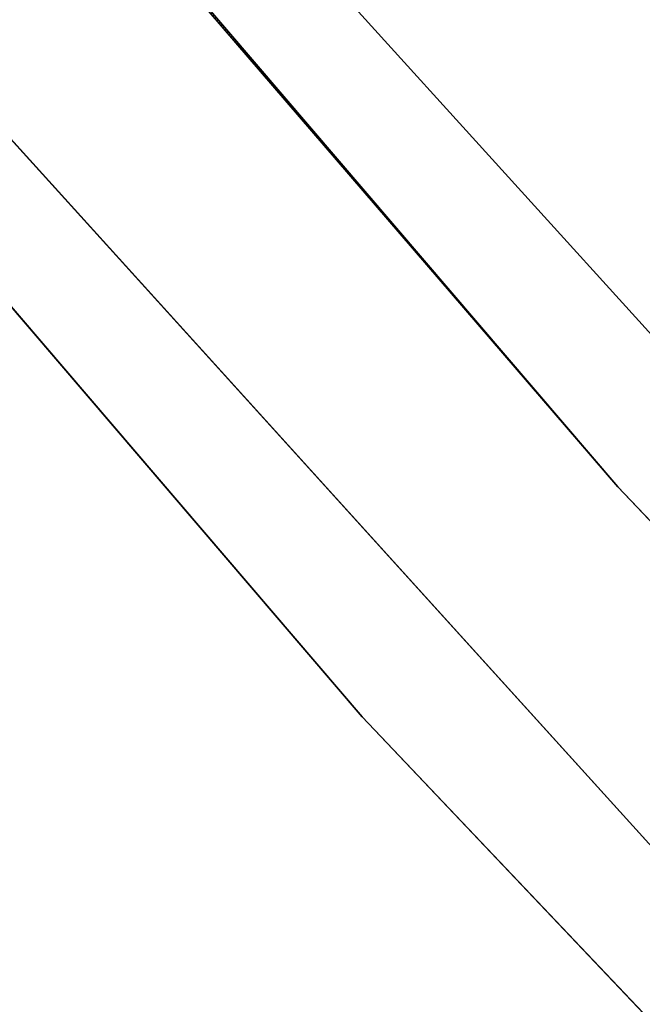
# Model space of a CAD drawing. Extents: x -950 to 950, y -950 to 950.
# Tile 62 of 256: x -687.15 to -681.72, y -619.07 to -610.48. Entities that reach past the tile are written whole.
import ezdxf

# ---------------------------------------------------------------- set-up
doc = ezdxf.new("R2010")
doc.units = 0
doc.layers.get('0').update_dxf_attribs({"color": 13, "linetype": 'CONTINUOUS'})

# ---------------------------------------------------------------- blocks, each defined once
blk = doc.blocks.new('OBJ_000001')
for p, q in [((-715.06, -580.4371, 7), (-684.1585, -616.5654, 7)), ((-715.06, -580.4371, 30.1627), (-684.1585, -616.5654, 30.1627)), ((-684.1585, -616.5654, 30.1627), (-684.1585, -616.5654, 7)), ((-651.4291, -651.0564, 30.1627), (-684.1585, -616.5654, 30.1627)), ((-684.1585, -616.5654, 7), (-651.4291, -651.0564, 7))]:
    blk.add_line(p, q)
at = {"color": 8}
mesh = blk.add_polyface(dxfattribs=at)
corners = [(-715.06, -580.4371, 7), (-684.1585, -616.5654, 30.1627), (-684.1585, -616.5654, 7), (-715.06, -580.4371, 30.1627)]
mesh.append_faces([[corners[k] for k in face] for face in [(0, 1, 2), (1, 0, 3)]], dxfattribs={"vtx0": -1, "color": 8})
mesh = blk.add_polyface(dxfattribs=at)
corners = [(-684.1585, -616.5654, 7), (-651.4291, -651.0564, 30.1627), (-651.4291, -651.0564, 7), (-684.1585, -616.5654, 30.1627)]
mesh.append_faces([[corners[k] for k in face] for face in [(0, 1, 2), (1, 0, 3)]], dxfattribs={"vtx0": -1, "color": 8})
blk = doc.blocks.new('OBJ_000002')
for p, q in [((-681.93, -614.5571), (-712.7308, -578.5465)), ((-681.93, -614.5571), (-709.8673, -582.0565, 15.7901)), ((-649.3071, -648.9357, 15.7901), (-709.8673, -582.0565, 15.7901)), ((-709.8673, -582.0565), (-649.3071, -648.9357)), ((-649.3071, -648.9357, 3), (-709.8673, -582.0565, 3)), ((-649.3071, -648.9357, 38.9998), (-709.8673, -582.0565, 38.9998)), ((-712.1872, -583.9587), (-651.4291, -651.0564)), ((-651.4291, -651.0564, 38.9998), (-712.1872, -583.9587, 38.9998)), ((-712.1872, -583.9587, 3), (-651.4291, -651.0564, 3)), ((-681.93, -614.5571), (-649.3071, -648.9357, 15.7901)), ((-681.93, -614.5571), (-649.3071, -648.9357))]:
    blk.add_line(p, q)
at = {"color": 2}
mesh = blk.add_polyface(dxfattribs=at)
corners = [(-712.7308, -578.5465), (-681.93, -614.5571), (-709.8673, -582.0565, 15.7901)]
mesh.append_faces([[corners[k] for k in face] for face in [(0, 1, 2)]], dxfattribs={"color": 2})
mesh = blk.add_polyface(dxfattribs=at)
corners = [(-681.93, -614.5571), (-649.3071, -648.9357), (-649.3071, -648.9357, 15.7901)]
mesh.append_faces([[corners[k] for k in face] for face in [(0, 1, 2)]], dxfattribs={"color": 2})
blk = doc.blocks.new('SKPC51C')
for name in ['OBJ_000001', 'OBJ_000002']:
    blk.add_blockref(name, (0, 0))

msp = doc.modelspace()

# ---------------------------------------------------------------- block references
msp.add_blockref('SKPC51C', (0, 0))

doc.saveas('drawing.dxf')
